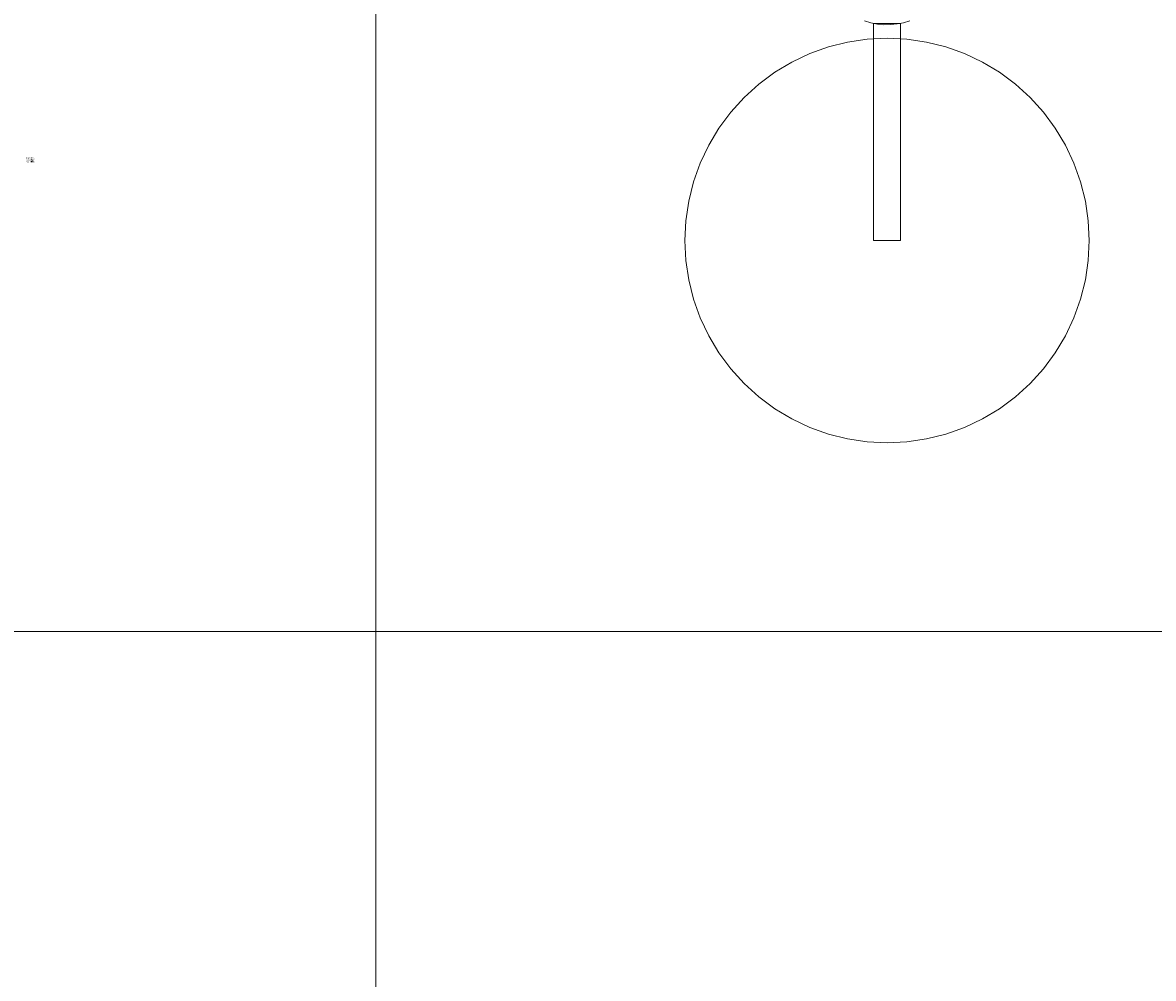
# Model space of a CAD drawing. Extents: x -620 to 300, y 62 to 1112.
# Tile 95 of 235: x -155 to -139, y 259 to 273. Entities that reach past the tile are written whole.
import ezdxf

# ---------------------------------------------------------------- set-up
doc = ezdxf.new("R2010")
doc.units = 0
doc.layers.get('0').update_dxf_attribs({"lineweight": 13})
doc.layers.add('60- 61 allgemeine Ausstattung- 4 Terrassen', color=9, linetype='Continuous', lineweight=9, true_color=0x808080)
doc.layers.add('AM_6', color=2, linetype='Continuous', lineweight=35, true_color=0xffff00)
doc.styles.get("Standard").update_dxf_attribs({"font": 'ARIALN.TTF'})

# ---------------------------------------------------------------- blocks, each defined once
blk = doc.blocks.new('Referenz-A06CPVE6L0')
at = {"layer": '60- 61 allgemeine Ausstattung- 4 Terrassen', "color": 0}
for p, q in [((-150.166, 372.513), (-150.166, 214.053)), ((-142.819, 272.883), (-142.913, 272.911)), ((-142.723, 272.864), (-142.819, 272.883)), ((-142.779, 272.874), (-142.379, 272.874)), ((-142.779, 269.653), (-142.779, 272.874)), ((-142.625, 272.854), (-142.723, 272.864)), ((-142.527, 272.855), (-142.625, 272.854)), ((-142.429, 272.865), (-142.527, 272.855)), ((-142.333, 272.884), (-142.429, 272.865)), ((-142.379, 272.874), (-142.379, 269.653)), ((-142.239, 272.913), (-142.333, 272.884)), ((-143.164, 272.596), (-142.873, 272.639)), ((-142.873, 272.639), (-142.579, 272.653)), ((-142.579, 272.653), (-142.284, 272.639)), ((-142.284, 272.639), (-141.993, 272.596)), ((-143.727, 272.425), (-143.449, 272.524)), ((-143.449, 272.524), (-143.164, 272.596)), ((-141.993, 272.596), (-141.708, 272.524)), ((-141.708, 272.524), (-141.43, 272.425)), ((-144.245, 272.148), (-143.993, 272.299)), ((-143.993, 272.299), (-143.727, 272.425)), ((-141.43, 272.425), (-141.164, 272.299)), ((-141.164, 272.299), (-140.912, 272.148)), ((-144.482, 271.972), (-144.245, 272.148)), ((-140.912, 272.148), (-140.675, 271.972)), ((-144.7, 271.775), (-144.482, 271.972)), ((-140.675, 271.972), (-140.457, 271.775)), ((-144.898, 271.557), (-144.7, 271.775)), ((-140.457, 271.775), (-140.259, 271.557)), ((-145.073, 271.32), (-144.898, 271.557)), ((-140.259, 271.557), (-140.084, 271.32)), ((-145.224, 271.068), (-145.073, 271.32)), ((-140.084, 271.32), (-139.933, 271.068)), ((-145.35, 270.801), (-145.224, 271.068)), ((-139.933, 271.068), (-139.807, 270.801)), ((-145.449, 270.524), (-145.35, 270.801)), ((-139.807, 270.801), (-139.708, 270.524)), ((-145.521, 270.239), (-145.449, 270.524)), ((-139.708, 270.524), (-139.636, 270.239)), ((-145.564, 269.947), (-145.521, 270.239)), ((-139.636, 270.239), (-139.593, 269.947)), ((-145.579, 269.653), (-145.564, 269.947)), ((-139.593, 269.947), (-139.579, 269.653)), ((-145.564, 269.359), (-145.579, 269.653)), ((-142.379, 269.653), (-142.779, 269.653)), ((-139.579, 269.653), (-139.593, 269.359)), ((-145.521, 269.068), (-145.564, 269.359)), ((-139.593, 269.359), (-139.636, 269.068)), ((-145.449, 268.783), (-145.521, 269.068)), ((-139.636, 269.068), (-139.708, 268.783)), ((-145.35, 268.505), (-145.449, 268.783)), ((-139.708, 268.783), (-139.807, 268.505)), ((-145.224, 268.239), (-145.35, 268.505)), ((-139.807, 268.505), (-139.933, 268.239)), ((-145.073, 267.987), (-145.224, 268.239)), ((-139.933, 268.239), (-140.084, 267.987)), ((-144.898, 267.75), (-145.073, 267.987)), ((-140.084, 267.987), (-140.259, 267.75)), ((-144.7, 267.532), (-144.898, 267.75)), ((-140.259, 267.75), (-140.457, 267.532)), ((-144.482, 267.334), (-144.7, 267.532)), ((-140.457, 267.532), (-140.675, 267.334)), ((-144.245, 267.159), (-144.482, 267.334)), ((-140.675, 267.334), (-140.912, 267.159)), ((-143.993, 267.008), (-144.245, 267.159)), ((-140.912, 267.159), (-141.164, 267.008)), ((-143.727, 266.882), (-143.993, 267.008)), ((-141.164, 267.008), (-141.43, 266.882)), ((-143.449, 266.783), (-143.727, 266.882)), ((-143.164, 266.711), (-143.449, 266.783)), ((-141.708, 266.783), (-141.993, 266.711)), ((-141.43, 266.882), (-141.708, 266.783)), ((-142.873, 266.668), (-143.164, 266.711)), ((-142.579, 266.653), (-142.873, 266.668)), ((-142.284, 266.668), (-142.579, 266.653)), ((-141.993, 266.711), (-142.284, 266.668)), ((-138.159, 263.853), (-443.639, 263.853))]:
    blk.add_line(p, q, dxfattribs=at)
blk = doc.blocks.new('Blockreferenz-A06CPVISL0')
at = {"layer": 'AM_6', "char_height": 0.01, "attachment_point": 1}
for s, insert in [('{\\fArial Narrow;SPELSBERG}', (-155.354, 270.892)), ('{\\fArial Narrow;Spelsberg}', (-155.354, 270.872)), ('{\\fArial Narrow;$CNSORDERNO.}', (-155.354, 270.852)), ('{\\fArial Narrow;1}', (-155.354, 270.902)), ('{\\fArial Narrow;Deckel_TK1813-6-t}', (-155.354, 270.882)), ('{\\fArial Narrow;Deckel_TK1813-6-t}', (-155.354, 270.862)), ('{\\fArial Narrow;Deckel_TK1813-6-t}', (-155.354, 270.842)), ('{\\fArial Narrow;Deckel_TK1813-6-t}', (-155.354, 270.832)), ('{\\fArial Narrow;Deckel_TK1813-6-t}', (-155.354, 270.822))]:
    blk.add_mtext(s, dxfattribs=dict(at, insert=insert))
blk = doc.blocks.new('Blockreferenz-A06CPVJ0L0')
at = {"layer": 'AM_6', "char_height": 0.01, "attachment_point": 1}
for s, insert in [('{\\fArial Narrow;SPELSBERG}', (-155.354, 270.892)), ('{\\fArial Narrow;Spelsberg}', (-155.354, 270.872)), ('{\\fArial Narrow;$CNSORDERNO.}', (-155.354, 270.852)), ('{\\fArial Narrow;Kasten_TK1813-f-m}', (-155.354, 270.882)), ('{\\fArial Narrow;Kasten_TK1813-f-m}', (-155.354, 270.862)), ('{\\fArial Narrow;Kasten_TK1813-f-m}', (-155.354, 270.832)), ('{\\fArial Narrow;Kasten_TK1813-f-m}', (-155.354, 270.822)), ('{\\fArial Narrow;1}', (-155.354, 270.902)), ('{\\fArial Narrow;Empty enclosure}', (-155.354, 270.842))]:
    blk.add_mtext(s, dxfattribs=dict(at, insert=insert))

msp = doc.modelspace()

# ---------------------------------------------------------------- block references
at = {"color": 8, "lineweight": 13, "ltscale": 0.13, "true_color": 0x808080}
msp.add_blockref('Referenz-A06CPVE6L0', (0, 0), dxfattribs=at)
at = {"ltscale": 0.13}
for name in ['Blockreferenz-A06CPVISL0', 'Blockreferenz-A06CPVJ0L0']:
    msp.add_blockref(name, (0, 0), dxfattribs=at)

doc.saveas('drawing.dxf')
